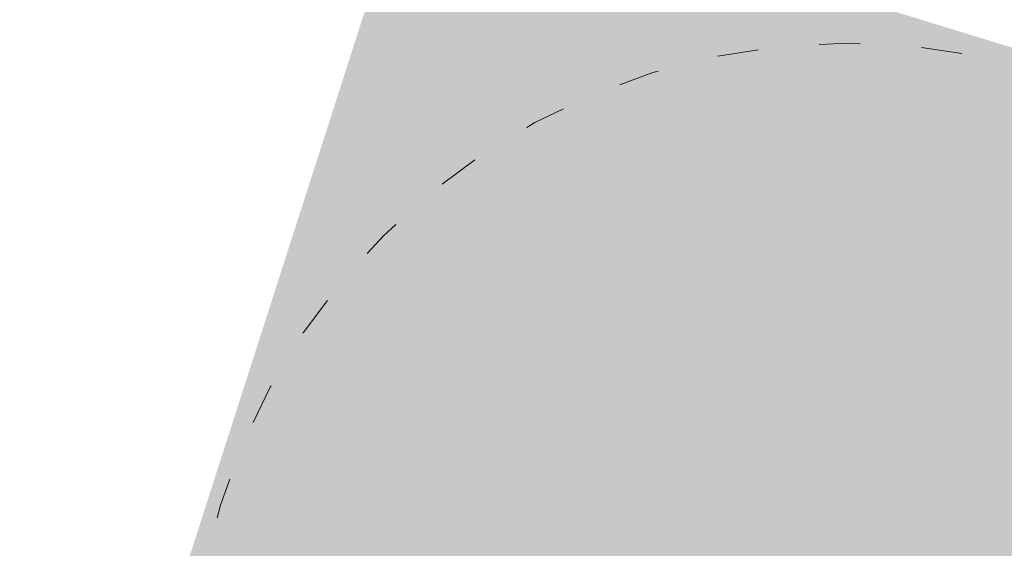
# Model space of a CAD drawing. Header units: inches. Extents: x -93 to 151, y -96 to 115.
# Tile 57 of 126: x -27.72 to -24.84, y 37.78 to 39.33. Entities that reach past the tile are written whole.
import ezdxf

# ---------------------------------------------------------------- set-up
doc = ezdxf.new("R2010")
doc.units = ezdxf.units.IN
doc.header["$MEASUREMENT"] = 0
doc.linetypes.add('ACAD_ISO03W100', pattern=[30, 12, -18])
for name, color, linetype, lineweight in [('1_mapa', 7, 'Continuous', 5), ('1_projektowane', 7, 'Continuous', 5), ('1_trawnik', 84, 'Continuous', 0), ('strefa', 7, 'ACAD_ISO03W100', 5)]:
    doc.layers.add(name, color=color, linetype=linetype, lineweight=lineweight)
picture_1 = doc.add_image_def('image1.jpg', size_in_pixel=(9921, 7015))

# ---------------------------------------------------------------- blocks, each defined once
blk = doc.blocks.new('fddsffdsfddff')
at = {"layer": 'strefa', "color": 7, "ltscale": 0.01}
blk.add_circle((101.2729, 22.0292), 1.9285, dxfattribs=at)

msp = doc.modelspace()

# ---------------------------------------------------------------- hatches: boundary and pattern name
at = {"layer": '1_trawnik'}
h = msp.add_hatch(dxfattribs=at)
h.set_pattern_fill('GRASS', color=256, scale=0.5)
h.paths.add_polyline_path([(-34.7935, 40.9898), (-29.2822, 38.2964), (-25.8682, 49.1163), (-31.7251, 50.8916), (-35.244, 41.1748)])
h.paths.add_polyline_path([(-16.1614, 46.2548), (-18.8496, 37.416), (-26.5718, 39.7883), (-29.31, 31.2721), (-25.8343, 29.4543), (-23.4102, 35.1312), (-17.2315, 32.7077), (-17.124, 32.6633), (-17.3909, 31.9261), (-11.6179, 29.8953), (-7.962, 43.991), (-11.0913, 44.8438), (-11.5145, 43.0161), (-10.0677, 42.6199), (-12.0483, 35.3862), (-17.8353, 36.9707), (-16.2508, 42.7577), (-13.3573, 41.9654), (-12.9612, 43.4122), (-11.5145, 43.0161), (-11.0913, 44.8438)])
h.paths.add_polyline_path([(-2.1532, 21.3265), (1.6432, 18.4), (-1.3289, 14.7642), (-6.1352, 16.8383)])

# ---------------------------------------------------------------- block references
at = {"layer": '1_projektowane'}
msp.add_blockref('fddsffdsfddff', (-126.5657, 15.3035), dxfattribs=at)

# ---------------------------------------------------------------- pictures from other files: only their frames are drawn
at = {"layer": '1_mapa'}
image = msp.add_image(picture_1, insert=(55.5372, -96.0192), size_in_units=(210.6508, 148.9483), rotation=90, dxfattribs=dict(at, fade=40))
image.dxf.flags = 7

doc.saveas('drawing.dxf')
